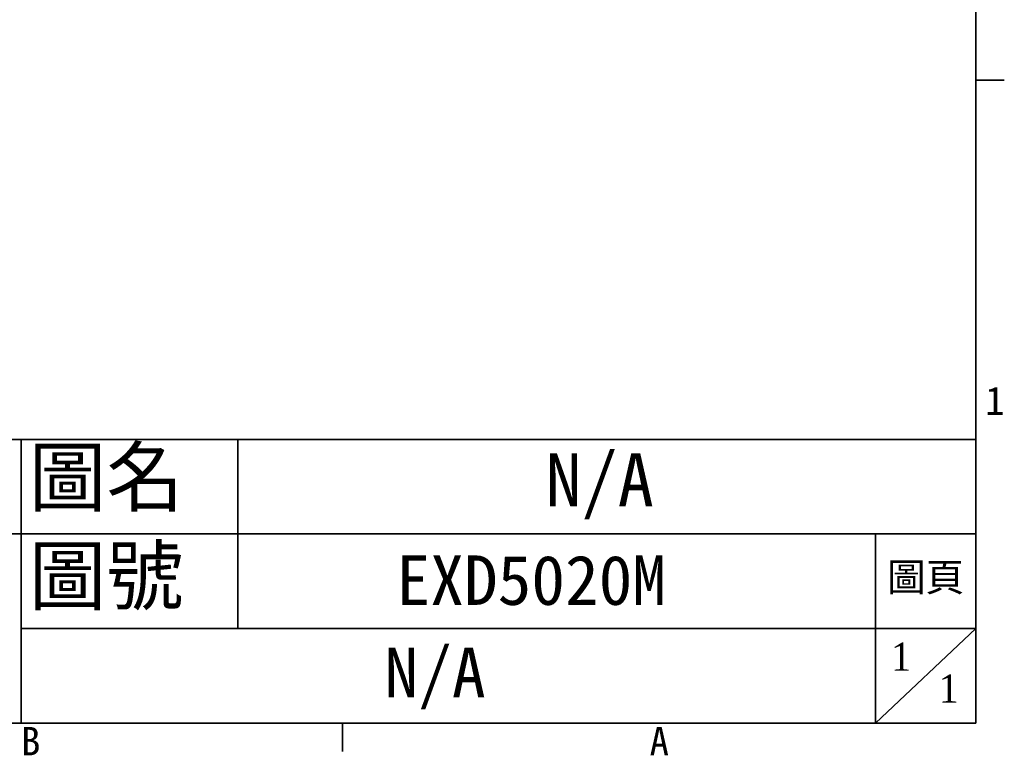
# Model space of a CAD drawing. Header units: millimetres. Extents: x 0 to 297, y 0 to 210.
# Tile 6 of 9: x 219 to 293, y 6 to 61. Entities that reach past the tile are written whole.
import ezdxf

# ---------------------------------------------------------------- set-up
doc = ezdxf.new("R2010")
doc.units = ezdxf.units.MM
doc.layers.add('圖框', color=7, linetype='Continuous', lineweight=35)
doc.layers.add('圖框文字', color=3, linetype='Continuous')
doc.layers.add('標註文字', color=4, linetype='Continuous')
doc.styles.add('SLDTEXTSTYLE0', font='kaiu.ttf')
doc.styles.add('SLDTEXTSTYLE1', font='kaiu.ttf', dxfattribs={"bigfont": 'bigfont'})
doc.styles.add('SLDTEXTSTYLE2', font='times.ttf', dxfattribs={"width": 0.933})

msp = doc.modelspace()

# ---------------------------------------------------------------- linework, layer by layer
at = {"layer": '圖框'}
for p, q in [((290.626, 8.485), (290.626, 200.822)), ((292.747, 56.57), (290.626, 56.57)), ((290.626, 29.699), (7.778, 29.699)), ((219.207, 8.485), (219.207, 29.699)), ((235.413, 22.628), (235.413, 29.699)), ((290.626, 22.628), (83.187, 22.628)), ((235.413, 15.557), (235.413, 22.628)), ((283.12, 22.628), (283.12, 8.485)), ((219.207, 15.557), (290.626, 15.557)), ((283.12, 8.485), (290.626, 15.557)), ((290.626, 8.485), (7.778, 8.485)), ((243.249, 8.485), (243.249, 6.364))]:
    msp.add_line(p, q, dxfattribs=at)

# ---------------------------------------------------------------- texts
at = {"layer": '圖框文字', "attachment_point": 2}
for s, insert, char_height, style in [('1', (292.04, 33.647), 2.121, 'SLDTEXTSTYLE0'), ('圖名', (225.571, 29.004), 4.2427, 'SLDTEXTSTYLE1'), ('N/A', (262.477, 28.668), 3.9687, 'SLDTEXTSTYLE0'), ('圖號', (225.571, 21.624), 4.2427, 'SLDTEXTSTYLE1'), ('圖頁', (286.863, 20.455), 2.1167, 'SLDTEXTSTYLE1'), ('N/A', (250.166, 14.121), 3.7042, 'SLDTEXTSTYLE0'), ('1', (285.019, 14.509), 2.117, 'SLDTEXTSTYLE2'), ('1', (288.583, 12.122), 2.117, 'SLDTEXTSTYLE2'), ('B', (219.914, 8.191), 2.121, 'SLDTEXTSTYLE0'), ('A', (266.937, 8.191), 2.121, 'SLDTEXTSTYLE0')]:
    msp.add_mtext(s, dxfattribs=dict(at, insert=insert, char_height=char_height, style=style))
at = {"layer": '標註文字', "insert": (257.365, 21.025), "char_height": 3.7042, "attachment_point": 2, "style": 'SLDTEXTSTYLE0'}
msp.add_mtext('EXD5020M', dxfattribs=at)

doc.saveas('drawing.dxf')
